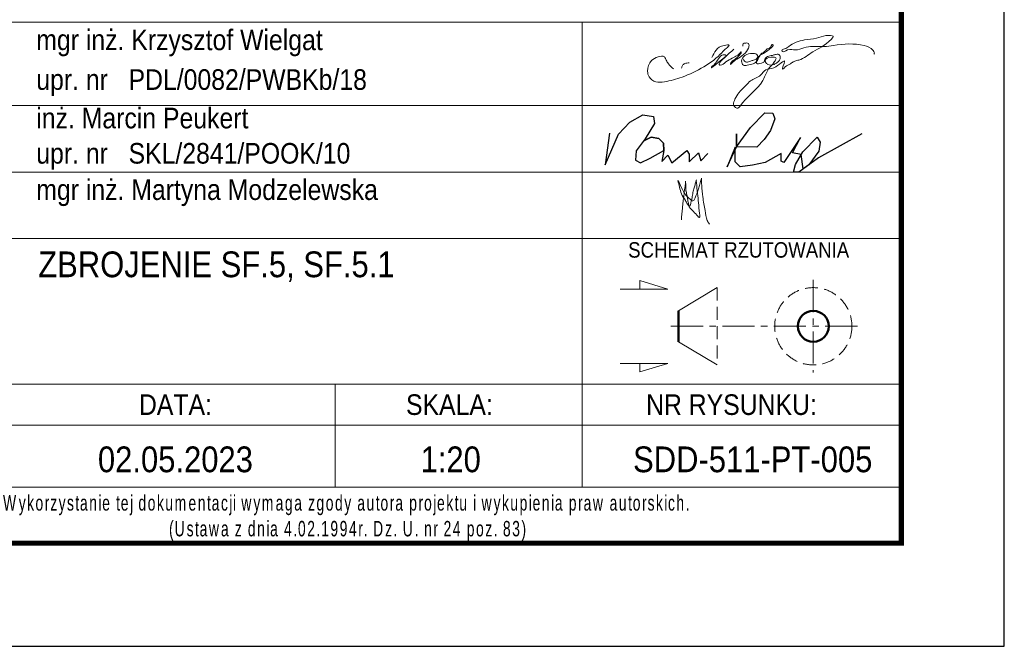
# Model space of a CAD drawing. Extents: x 310117 to 322731, y -113989 to -104075.
# Tile 8 of 13: x 320204 to 322117, y -113989 to -112773. Entities that reach past the tile are written whole.
import ezdxf
from ezdxf.enums import TextEntityAlignment as Align

# ---------------------------------------------------------------- set-up
doc = ezdxf.new("R2010")
doc.units = 0
doc.header["$LTSCALE"] = 5
doc.header["$MEASUREMENT"] = 0
doc.linetypes.add('HIDDEN', pattern=[0.375, 0.25, -0.125])
doc.linetypes.add('MITTE', pattern=[2, 1.25, -0.25, 0.25, -0.25])
doc.layers.add('_FORMATKA', color=8, linetype='Continuous', lineweight=15, plot=False)
for name, color, linetype, lineweight in [('_RAMKA', 7, 'Continuous', 35), ('PS_DIM', 4, 'Continuous', 13), ('PS_HIDDEN', 2, 'HIDDEN', 13), ('PS_MIDLINE', 5, 'MITTE', 13), ('PS_POS', 1, 'Continuous', 15), ('PS_SOLID', 7, 'Continuous', 20), ('PS_TEXT', 3, 'Continuous', 13)]:
    doc.layers.add(name, color=color, linetype=linetype, lineweight=lineweight)
doc.layers.add('_tabelka', color=7, linetype='Continuous')
doc.styles.add('gil', font='GIL_____.TTF', dxfattribs={"width": 0.9})

# ---------------------------------------------------------------- blocks, each defined once
blk = doc.blocks.new('*U19')
at = {"layer": '_FORMATKA', "lineweight": -3}
blk.add_lwpolyline([(-594, 0), (0, 0), (0, 420), (-594, 420)], close=True, dxfattribs=at)
at = {"layer": '_RAMKA', "lineweight": -3, "const_width": 0.5}
blk.add_lwpolyline([(-564, 10), (-10, 10), (-10, 410), (-564, 410)], close=True, dxfattribs=at)
blk = doc.blocks.new('A$C077725B1')
at = {"layer": 'PS_SOLID', "color": 5, "lineweight": 25}
for points in [[(26.25, 3.91), (21.8, 1.47), (19.81, 0), (19.26, 0), (19.47, 0.79), (20.21, 2.08), (21.68, 3.55), (21.99, 3.05), (21.86, 2.14), (20.81, 0.74), (20.25, 0.33), (20.03, 1.78), (19.17, 1.98), (19.96, 3.54), (18.27, 0.97), (18, 1.12), (18, 1.91), (16.37, 0.97), (15.05, 0.72), (13.81, 0.54), (13.29, 1.06), (13.29, 2.56), (12.47, 0.52), (13.42, 2.59), (13.42, 3.89), (13.42, 2.59), (14.85, 4.56), (16.34, 6.04), (17.15, 6.01), (17.36, 5.44), (16.89, 4.25), (16.25, 3.31), (15.51, 2.56), (13.42, 2.59)], [(0.45, 3.96), (0, 0.74), (1.35, 3.86), (2.53, 5.09), (3.87, 5.86), (4.96, 5.66), (5.03, 4.97), (4.09, 3.39), (3.17, 2.17), (3.12, 1.2), (3.6, 0.93), (4.61, 1.41), (5.99, 2.21), (5.97, 2.95), (5.49, 3.43), (4.71, 3.58), (3.95, 3.2), (4.71, 3.58), (5.49, 3.43), (5.97, 2.95), (5.99, 2.21), (5.79, 1.09), (6.4, 1.71), (6.83, 0.96), (8.36, 2.21), (8.58, 1.82), (8.58, 1.03), (9.53, 1.97), (9.77, 1.14), (10.51, 1.89)]]:
    blk.add_lwpolyline(points, dxfattribs=at)
blk = doc.blocks.new('tabela_rys')
at = {"layer": '_tabelka', "color": 251, "lineweight": 15}
for p, q in [((21.617, 58.324), (131.619, 58.324)), ((21.617, 58.324), (131.619, 58.324)), ((100.617, 58.324), (100.617, 37.331)), ((21.617, 50.244), (131.619, 50.244)), ((21.617, 43.788), (131.619, 43.788)), ((21.617, 37.331), (131.619, 37.331)), ((21.617, 37.331), (131.619, 37.331)), ((21.617, 37.331), (131.619, 37.331)), ((21.617, 37.331), (131.619, 37.331)), ((21.617, 37.331), (131.619, 37.331)), ((21.617, 37.331), (131.619, 37.331)), ((21.617, 37.331), (131.619, 37.331)), ((21.617, 37.331), (131.619, 37.331)), ((100.617, 37.331), (100.617, 13.22)), ((21.617, 23.22), (131.619, 23.22)), ((131.619, 23.22), (21.617, 23.22)), ((76.617, 23.22), (76.617, 13.22)), ((21.617, 19.22), (131.619, 19.22)), ((21.617, 13.22), (131.619, 13.22))]:
    blk.add_line(p, q, dxfattribs=at)
at = {"layer": '_tabelka', "color": 251, "lineweight": 30}
blk.add_lwpolyline([(131.619, 123.55), (21.617, 123.55), (21.617, 7.769), (131.619, 7.769)], close=True, dxfattribs=at)
at = {"layer": 'PS_DIM', "color": 5, "true_color": 0x1d16e9}
for points in [[(116.267, 54.778), (116.395, 54.557), (116.576, 54.452), (116.963, 54.556), (117.271, 54.638), (117.58, 54.816), (117.657, 55.105), (117.194, 55.297), (116.428, 55.092), (116.183, 54.847), (116.107, 54.564), (116.283, 54.147), (116.647, 54.147), (117.636, 54.623), (118.013, 55.277), (118.301, 55.444), (118.596, 55.738), (118.911, 55.92), (119.04, 56.143), (119.091, 56.157), (118.237, 55.303), (117.837, 55.072), (117.567, 54.605), (117.567, 54.35), (118.025, 54.35), (118.296, 54.506), (118.352, 54.716), (118.625, 54.99), (119.089, 55.114), (119.382, 55.193), (119.718, 55.193), (119.863, 54.941), (119.563, 54.422), (119.251, 54.241), (118.633, 54.241), (118.445, 54.429), (118.389, 54.638), (119.458, 54.796), (119.298, 54.519), (119.176, 54.309), (118.994, 54.126), (118.153, 52.671), (115.925, 50.15), (115.75, 49.975), (115.516, 50.038), (115.329, 50.361), (115.462, 50.857), (115.827, 51.49), (116.51, 52.173), (116.972, 52.634), (117.942, 53.195), (118.449, 53.702), (119.242, 53.914), (120.281, 54.514), (120.083, 53.776), (120.47, 54.094), (120.718, 54.237), (120.959, 54.377), (121.277, 54.56), (121.662, 54.663), (123.034, 55.455), (124.83, 56.691), (124.988, 56.964), (124.746, 57.028), (124.288, 57.028), (123.367, 56.781), (122.223, 56.609), (121.396, 56.387), (120.688, 55.978), (120.265, 55.734), (120.024, 55.595), (120.05, 55.499), (120.566, 55.638), (121.344, 55.638), (122.151, 55.854), (123.026, 55.971), (124.107, 55.971), (125.015, 56.083), (128.002, 56.083), (128.89, 55.57), (128.975, 55.254), (128.949, 55.228)], [(109.485, 53.8), (108.993, 54.292), (108.789, 54.646), (108.604, 54.966), (107.985, 54.966), (107.358, 54.604), (106.973, 53.574), (107.118, 53.035), (107.768, 52.545), (108.617, 52.545), (110.316, 53), (114.183, 55.371), (114.626, 55.814), (114.897, 56.085), (114.409, 56.085), (113.226, 54.901)], [(115.363, 55.7), (113.223, 53.93), (113.179, 53.905), (113.179, 53.979), (113.332, 54.132), (113.559, 54.359), (114.452, 55.166), (114.545, 55.141), (113.987, 54.42), (113.952, 54.18), (114.031, 54.159), (114.583, 54.477), (115.189, 54.827), (115.457, 54.982), (115.734, 55.142), (115.953, 55.361), (116.043, 55.451), (116.06, 55.385), (116.02, 55.285), (115.287, 54.609), (115.062, 54.384), (115.02, 54.227), (115.14, 54.347), (115.641, 54.75), (116.773, 55.824), (116.82, 55.998), (116.82, 56.171), (116.686, 56.304), (116.503, 56.304), (116.263, 56.24), (116.227, 56.108), (116.227, 56.003)], [(111.022, 54.376), (110.576, 54.311), (110.367, 54.141), (110.276, 53.863)], [(109.916, 42.985), (110.363, 42.101), (110.655, 41.594), (111.095, 41.154), (111.381, 40.989), (111.658, 41.467), (111.964, 42.251), (112.076, 42.757), (112.199, 43.186)], [(112.199, 43.186), (112.226, 42.5), (112.329, 41.377), (112.563, 40.056), (112.77, 39.097), (112.984, 38.727)], [(111.706, 43.01), (111.789, 41.967), (111.901, 41.032), (111.995, 40.027), (111.995, 39.379), (111.654, 39.72), (111.222, 40.152), (110.844, 40.684), (110.647, 41.025), (110.263, 41.69), (110.076, 42.333), (109.916, 42.985)], [(110.259, 39.14), (110.353, 40.274), (110.426, 40.937), (110.495, 41.467), (110.591, 42.258), (110.647, 42.752), (110.647, 42.895)], [(110.647, 42.895), (110.685, 42.379), (110.685, 42.144), (110.7, 41.974), (110.714, 41.904), (110.762, 41.676), (110.807, 41.474), (110.84, 41.291), (110.915, 40.879), (111.01, 40.526), (111.039, 40.474), (111.145, 40.656), (111.217, 40.95), (111.293, 41.275), (111.376, 41.81), (111.503, 42.257), (111.604, 42.655), (111.711, 43.027)]]:
    blk.add_spline(points, degree=3, dxfattribs=at)
at = {"layer": 'PS_HIDDEN'}
blk.add_line((113.733, 32.575), (113.733, 25.075), dxfattribs=at)
blk.add_circle((123.066, 28.825), 3.75, dxfattribs=at)
at = {"layer": 'PS_MIDLINE', "ltscale": 0.5}
for p, q in [((123.066, 33.325), (123.066, 24.325)), ((109.233, 28.825), (127.566, 28.825))]:
    blk.add_line(p, q, dxfattribs=at)
at = {"layer": 'PS_POS'}
for p, q in [((109.983, 30.325), (113.733, 32.575)), ((113.733, 25.075), (109.983, 27.325))]:
    blk.add_line(p, q, dxfattribs=at)
at = {"layer": 'PS_POS', "lineweight": 50}
blk.add_line((109.983, 27.325), (109.983, 30.325), dxfattribs=at)
at = {"layer": 'PS_SOLID', "lineweight": 50}
blk.add_line((109.983, 30.325), (109.983, 27.325), dxfattribs=at)
blk.add_circle((123.066, 28.825), 1.5, dxfattribs=at)
blk.add_circle((123.066, 28.825), 1.5, dxfattribs=at)
at = {"layer": 'PS_TEXT', "color": 7}
for p, q in [((108.951, 32.437), (106.217, 33.258)), ((106.217, 33.258), (106.217, 32.437)), ((108.951, 32.437), (104.304, 32.437)), ((108.951, 25.213), (104.304, 25.213)), ((108.951, 25.213), (106.217, 24.393)), ((106.217, 24.393), (106.217, 25.213))]:
    blk.add_line(p, q, dxfattribs=at)
at = {"layer": 'PS_POS', "color": 7, "xscale": 0.9500000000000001, "yscale": 0.9500000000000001, "zscale": 0.9500000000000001}
blk.add_blockref('A$C077725B1', (102.85, 43.788), dxfattribs=at)
at = {"layer": '_tabelka', "color": 7, "style": 'gil', "width": 0.9}
for s, p in [('mgr inż. Krzysztof Wielgat', (47.601, 56.618)), ('upr. nr   PDL/0082/PWBKb/18 ', (47.601, 52.765)), ('inż. Marcin Peukert', (47.601, 49.029)), ('upr. nr   SKL/2841/POOK/10 ', (47.601, 45.609)), ('mgr inż. Martyna Modzelewska', (47.601, 42.082))]:
    blk.add_text(s, height=2, dxfattribs=at).set_placement(p, align=Align.MIDDLE_LEFT)
at = {"layer": '_tabelka', "color": 251, "style": 'gil', "width": 0.9}
for s, p in [('DATA:', (61.116, 21.22)), ('SKALA:', (87.725, 21.22)), ('NR RYSUNKU:', (115.118, 21.22))]:
    blk.add_text(s, height=2, dxfattribs=at).set_placement(p, align=Align.MIDDLE)
at = {"layer": '_tabelka', "color": 7, "lineweight": 13, "insert": (22.628, 10.21), "char_height": 1.5, "attachment_point": 4, "style": 'gil'}
blk.add_mtext_dynamic_manual_height_columns('\\pi19.10122;{\\W0.7;\\T1.2;Wykorzystanie tej dokumentacji wymaga zgody autora projektu i wykupienia praw autorskich.\\P\\pi35.86535;(Ustawa z dnia 4.02.1994r. Dz. U. nr 24 poz. 83)}', width=107.59362, gutter_width=12.5, heights=[0], dxfattribs=at)
at = {"layer": '_tabelka', "color": 7, "style": 'gil', "width": 0.9}
for p in [(47.788, 34.834), (47.788, 30.292), (47.788, 26.062)]:
    blk.add_attdef('NAZWA_RYS:', text='', height=2.5, dxfattribs=at).set_placement(p, align=Align.MIDDLE_LEFT)
blk.add_attdef('FORMAT', text='', height=2.5, dxfattribs=at).set_placement((33.116, 15.911), align=Align.MIDDLE)
at = {"layer": '_tabelka', "color": 7, "style": 'gil', "width": 0.9, "flags": 8}
for tag, p in [('DATA', (61.115, 15.911)), ('SKALA', (87.85, 15.911)), ('NR_RYSUNKU', (117.184, 15.911))]:
    blk.add_attdef(tag, text='', height=2.5, dxfattribs=at).set_placement(p, align=Align.MIDDLE)
at = {"layer": 'PS_TEXT', "color": 7, "insert": (100.878, 36.983), "char_height": 1.5, "width": 31.00282, "attachment_point": 1, "style": 'gil'}
blk.add_mtext('\\pi4.20993;SCHEMAT RZUTOWANIA', dxfattribs=at)

msp = doc.modelspace()

# ---------------------------------------------------------------- block references
at = {"layer": 'PS_DIM', "xscale": 20, "yscale": 20, "zscale": 20}
msp.add_blockref('*U19', (322116.8, -113988.82), dxfattribs=at)
at = {"layer": 'PS_DIM', "color": 7}
ref = msp.add_blockref('tabela_rys', (319284.43, -113944.2), dxfattribs=dict(at, xscale=20, yscale=20, zscale=20))
ref.add_attrib('DATA', '02.05.2023', dxfattribs={"layer": '_tabelka', "color": 7, "height": 50, "style": 'gil', "width": 0.9, "flags": 8}).set_placement((320506.73, -113625.97), align=Align.MIDDLE)
ref.add_attrib('SKALA', '1:20', dxfattribs={"layer": '_tabelka', "color": 7, "height": 50, "style": 'gil', "width": 0.9, "flags": 8}).set_placement((321041.42, -113625.97), align=Align.MIDDLE)
ref.add_attrib('NR_RYSUNKU', 'SDD-511-PT-005', dxfattribs={"layer": '_tabelka', "color": 7, "height": 50, "style": 'gil', "width": 0.9, "flags": 8}).set_placement((321628.11, -113625.97), align=Align.MIDDLE)
ref.add_attrib('NAZWA_RYS:', 'ZBROJENIE SF.5, SF.5.1', dxfattribs={"layer": '_tabelka', "color": 7, "height": 50, "style": 'gil', "width": 0.9}).set_placement((320240.2, -113247.52), align=Align.MIDDLE_LEFT)

doc.saveas('drawing.dxf')
